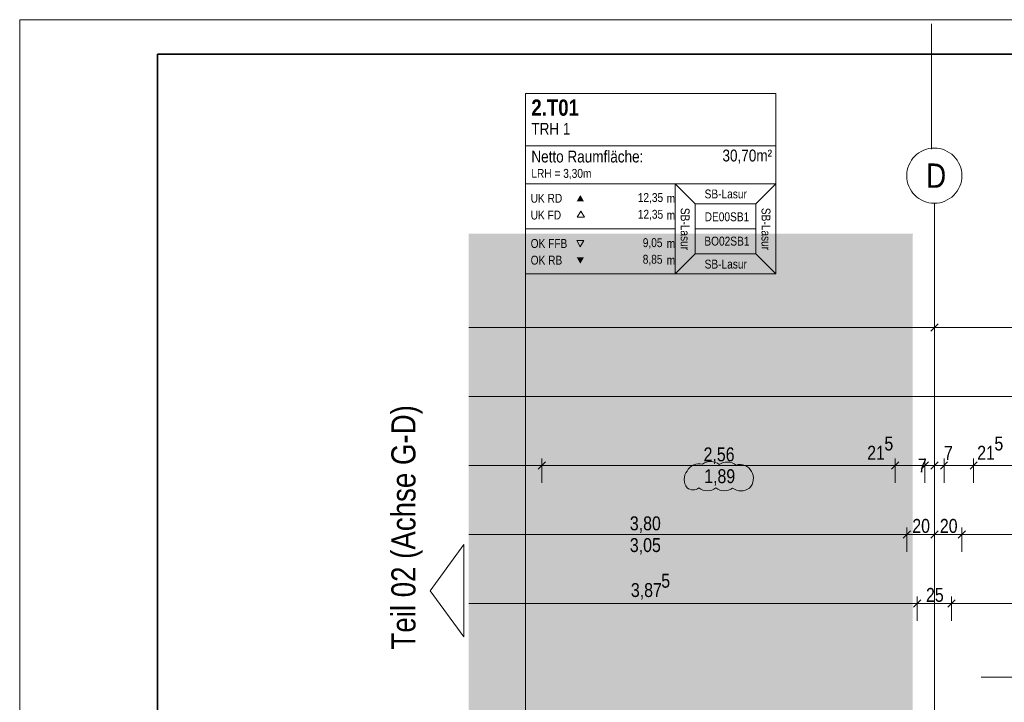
# Model space of a CAD drawing. Extents: x -634 to 300, y 62 to 1102.
# Tile 104 of 125: x -620 to -477, y 1003 to 1102. Entities that reach past the tile are written whole.
import ezdxf
from ezdxf.lldxf.tags import DXFTag

# ---------------------------------------------------------------- set-up
doc = ezdxf.new("R2010")
doc.units = 0
doc.layers.get('0').update_dxf_attribs({"lineweight": 13})
doc.layers.add('--Darstellung Teil 07-00', color=2, linetype='grob-A06CPVZVL0', lineweight=13, true_color=0xffff00, plot=False)
for name, color, linetype, lineweight in [('30 -33 Aussenwände- 8 Sonnenschutz', 7, 'Continuous', 9), ('70 -71 Achsen- 1 Gebäudeachsen', 7, 'STRICHPUNKT2-A06CPW00L0', 18), ('iwb_Plankopf Rahmen', 7, 'Continuous', 35), ('Keine-A06CPVZYL0', 7, 'Continuous', 9)]:
    doc.layers.add(name, color=color, linetype=linetype, lineweight=lineweight)
for name, color, linetype, lineweight, true_color in [('70 -75 Raumstempel- 1 Raumstempel-A06CPVZWL0', 1, 'Continuous', 50, 0xff0000), ('70 -75 Raumstempel-2 Verweislinie', 3, 'Continuous', 9, 0x00ff00), ('70 -76 Bemaßung- 2 Allgemein', 9, 'Continuous', 5, 0x808080), ('70 -77 Revision- 2 Wolken', 7, 'Continuous', 18, 0x944cff), ('iwb_Layout BA_Markierung', 7, 'Continuous', 9, 0xbadcdc), ('iwb_Layout Text', 3, 'Continuous', 18, 0x00ff00)]:
    doc.layers.add(name, color=color, linetype=linetype, lineweight=lineweight, true_color=true_color)
doc.styles.get("Standard").update_dxf_attribs({"font": 'ARIALN.TTF'})
tags = doc.linetypes.add('grob-A06CPVZVL0', pattern=[14, 3, -8, 3]).pattern_tags.tags
tags[8:9] = [DXFTag(74, 4), DXFTag(75, 0), DXFTag(340, '0'), DXFTag(46, 0.0), DXFTag(50, 0.0), DXFTag(44, 0.0), DXFTag(45, 0.0)]
tags[6:7] = [DXFTag(74, 4), DXFTag(75, 0), DXFTag(340, '0'), DXFTag(46, 0.0), DXFTag(50, 0.0), DXFTag(44, 0.0), DXFTag(45, 0.0)]
tags[4:5] = [DXFTag(74, 4), DXFTag(75, 0), DXFTag(340, '0'), DXFTag(46, 0.0), DXFTag(50, 0.0), DXFTag(44, 0.0), DXFTag(45, 0.0)]
tags = doc.linetypes.add('STRICHPUNKT2-A06CPW00L0', pattern=[12.7, 6.35, -3.175, 0, -3.175]).pattern_tags.tags
tags[10:11] = [DXFTag(74, 4), DXFTag(75, 0), DXFTag(340, '0'), DXFTag(46, 0.0), DXFTag(50, 0.0), DXFTag(44, 0.0), DXFTag(45, 0.0)]
tags[8:9] = [DXFTag(74, 4), DXFTag(75, 0), DXFTag(340, '0'), DXFTag(46, 0.0), DXFTag(50, 0.0), DXFTag(44, 0.0), DXFTag(45, 0.0)]
tags[6:7] = [DXFTag(74, 4), DXFTag(75, 0), DXFTag(340, '0'), DXFTag(46, 0.0), DXFTag(50, 0.0), DXFTag(44, 0.0), DXFTag(45, 0.0)]
tags[4:5] = [DXFTag(74, 4), DXFTag(75, 0), DXFTag(340, '0'), DXFTag(46, 0.0), DXFTag(50, 0.0), DXFTag(44, 0.0), DXFTag(45, 0.0)]

# ---------------------------------------------------------------- blocks, each defined once
blk = doc.blocks.new('Polygon-A06CPVZPL0')
at = {"color": 0, "linetype": 'ByBlock', "lineweight": -2, "ltscale": 0.13}
blk.add_solid([(-490.31, 86.03), (-554.53, 85.86), (-490.15, 1071.44), (-554.53, 1071.44)], dxfattribs=at)
blk = doc.blocks.new('Referenz-A06CPW02L0')
at = {"layer": '--Darstellung Teil 07-00', "color": 0, "linetype": 'grob-A06CPVZVL0', "lineweight": -2, "ltscale": 0.13}
blk.add_line((-487.43, 1083.65), (-487.43, 1101.84), dxfattribs=at)
at = {"layer": '30 -33 Aussenwände- 8 Sonnenschutz', "color": 0, "linetype": 'Continuous', "ltscale": 0.13}
blk.add_line((-433.22, 1007.15), (-480.22, 1007.15), dxfattribs=at)
at = {"layer": '70 -71 Achsen- 1 Gebäudeachsen', "color": 0, "linetype": 'STRICHPUNKT2-A06CPW00L0', "ltscale": 0.18}
blk.add_line((-487.03, 1075.82), (-487.03, 76.38), dxfattribs=at)
at = {"layer": '70 -75 Raumstempel- 1 Raumstempel-A06CPVZWL0', "color": 0, "lineweight": 9}
for p, q in [((-546.33, 1091.72), (-546.33, 1065.59)), ((-510, 1091.72), (-546.33, 1091.72)), ((-510, 1065.59), (-510, 1091.72)), ((-510, 1084.13), (-546.33, 1084.13)), ((-546.33, 1078.66), (-524.6, 1078.66)), ((-521.71, 1075.76), (-524.6, 1078.66)), ((-510, 1078.66), (-524.6, 1078.66)), ((-524.6, 1078.66), (-524.6, 1065.59)), ((-512.89, 1075.76), (-510, 1078.66)), ((-521.71, 1068.48), (-521.71, 1075.76)), ((-521.71, 1075.76), (-512.89, 1075.76)), ((-512.89, 1068.48), (-512.89, 1075.76)), ((-538.29, 1074.69), (-538.81, 1073.79)), ((-538.81, 1073.79), (-537.77, 1073.79)), ((-537.77, 1073.79), (-538.29, 1074.69)), ((-546.33, 1072.12), (-524.6, 1072.12)), ((-512.89, 1072.12), (-521.71, 1072.12)), ((-538.36, 1069.52), (-538.88, 1070.42)), ((-538.88, 1070.42), (-537.84, 1070.42)), ((-537.84, 1070.42), (-538.36, 1069.52)), ((-521.71, 1068.48), (-524.6, 1065.59)), ((-521.71, 1068.48), (-512.89, 1068.48)), ((-512.89, 1068.48), (-510, 1065.59)), ((-510, 1065.59), (-546.33, 1065.59))]:
    blk.add_line(p, q, dxfattribs=at)
at = {"layer": '70 -75 Raumstempel- 1 Raumstempel-A06CPVZWL0', "color": 0, "lineweight": 0}
for points in [[(-537.84, 1076.11), (-538.36, 1077.02), (-538.88, 1076.11)], [(-537.84, 1067.98), (-538.36, 1067.07), (-538.88, 1067.98)]]:
    blk.add_solid(points, dxfattribs=at)
at = {"layer": '70 -75 Raumstempel-2 Verweislinie', "color": 0, "linetype": 'Continuous', "ltscale": 0.13}
blk.add_line((-546.33, 1065.59), (-546.33, 973.68), dxfattribs=at)
at = {"layer": '70 -76 Bemaßung- 2 Allgemein', "color": 0, "linetype": 'Continuous', "ltscale": 0.13}
for p, q in [((-486.5, 1058.35), (-487.56, 1057.29)), ((-487.56, 1057.29), (-486.5, 1058.35)), ((-487.03, 1057.88), (-487.03, 1058.82)), ((-487.03, 1057.88), (-487.03, 1058.82)), ((-488.09, 1057.82), (-554.53, 1057.82)), ((-486.53, 1057.82), (-488.09, 1057.82)), ((-487.53, 1057.82), (-485.97, 1057.82)), ((-323.09, 1057.82), (-485.97, 1057.82)), ((6.91, 1047.82), (-554.53, 1047.82)), ((-543.93, 1035.32), (-543.93, 1038.82)), ((-543.93, 1035.32), (-543.93, 1038.82)), ((-492.73, 1035.32), (-492.73, 1038.82)), ((-492.73, 1035.32), (-492.73, 1038.82)), ((-488.43, 1035.32), (-488.43, 1038.82)), ((-488.43, 1035.32), (-488.43, 1038.82)), ((-487.03, 1037.88), (-487.03, 1038.82)), ((-487.03, 1037.88), (-487.03, 1038.82)), ((-485.63, 1035.32), (-485.63, 1038.82)), ((-485.63, 1035.32), (-485.63, 1038.82)), ((-481.33, 1035.32), (-481.33, 1038.82)), ((-481.33, 1035.32), (-481.33, 1038.82)), ((-544.99, 1037.82), (-554.53, 1037.82)), ((-542.93, 1037.82), (-544.99, 1037.82)), ((-544.93, 1037.82), (-542.87, 1037.82)), ((-493.79, 1037.82), (-542.87, 1037.82)), ((-493.79, 1037.82), (-494.85, 1037.82)), ((-491.73, 1037.82), (-493.79, 1037.82)), ((-491.73, 1037.82), (-493.79, 1037.82)), ((-488.43, 1037.82), (-492.73, 1037.82)), ((-489.49, 1037.82), (-490.55, 1037.82)), ((-487.43, 1037.82), (-489.49, 1037.82)), ((-489.43, 1037.82), (-487.37, 1037.82)), ((-488.09, 1037.82), (-489.15, 1037.82)), ((-487.03, 1037.82), (-488.43, 1037.82)), ((-486.03, 1037.82), (-488.09, 1037.82)), ((-488.03, 1037.82), (-485.97, 1037.82)), ((-486.69, 1037.82), (-487.75, 1037.82)), ((-487.37, 1037.82), (-486.31, 1037.82)), ((-485.63, 1037.82), (-487.03, 1037.82)), ((-484.63, 1037.82), (-486.69, 1037.82)), ((-486.63, 1037.82), (-484.57, 1037.82)), ((-485.97, 1037.82), (-484.91, 1037.82)), ((-481.33, 1037.82), (-485.63, 1037.82)), ((-484.57, 1037.82), (-483.51, 1037.82)), ((-482.33, 1037.82), (-480.27, 1037.82)), ((-482.33, 1037.82), (-480.27, 1037.82)), ((-480.27, 1037.82), (-479.21, 1037.82)), ((-431.19, 1037.82), (-480.27, 1037.82)), ((-491.03, 1025.32), (-491.03, 1028.82)), ((-491.03, 1025.32), (-491.03, 1028.82)), ((-487.03, 1027.88), (-487.03, 1028.82)), ((-487.03, 1027.88), (-487.03, 1028.82)), ((-483.03, 1025.32), (-483.03, 1028.82)), ((-483.03, 1025.32), (-483.03, 1028.82)), ((-492.09, 1027.82), (-554.53, 1027.82)), ((-490.03, 1027.82), (-492.09, 1027.82)), ((-492.03, 1027.82), (-489.97, 1027.82)), ((-488.09, 1027.82), (-489.97, 1027.82)), ((-486.03, 1027.82), (-488.09, 1027.82)), ((-488.03, 1027.82), (-485.97, 1027.82)), ((-484.09, 1027.82), (-485.97, 1027.82)), ((-482.03, 1027.82), (-484.09, 1027.82)), ((-484.03, 1027.82), (-481.97, 1027.82)), ((-327.09, 1027.82), (-481.97, 1027.82)), ((-489.53, 1015.32), (-489.53, 1018.82)), ((-489.53, 1015.32), (-489.53, 1018.82)), ((-484.53, 1015.32), (-484.53, 1018.82)), ((-484.53, 1015.32), (-484.53, 1018.82)), ((-490.59, 1017.82), (-554.53, 1017.82)), ((-488.53, 1017.82), (-490.59, 1017.82)), ((-490.53, 1017.82), (-488.47, 1017.82)), ((-485.59, 1017.82), (-488.47, 1017.82)), ((-483.53, 1017.82), (-485.59, 1017.82)), ((-485.53, 1017.82), (-483.47, 1017.82)), ((-324.59, 1017.82), (-483.47, 1017.82))]:
    blk.add_line(p, q, dxfattribs=at)
at = {"layer": '70 -76 Bemaßung- 2 Allgemein', "color": 0, "linetype": 'Continuous', "lineweight": 20, "ltscale": 0.2}
for p, q in [((-543.4, 1038.35), (-544.46, 1037.29)), ((-544.46, 1037.29), (-543.4, 1038.35)), ((-492.2, 1038.35), (-493.26, 1037.29)), ((-492.2, 1038.35), (-493.26, 1037.29)), ((-488.96, 1037.29), (-487.9, 1038.35)), ((-487.9, 1038.35), (-488.96, 1037.29)), ((-487.56, 1037.29), (-486.5, 1038.35)), ((-486.5, 1038.35), (-487.56, 1037.29)), ((-486.16, 1037.29), (-485.1, 1038.35)), ((-485.1, 1038.35), (-486.16, 1037.29)), ((-481.86, 1037.29), (-480.8, 1038.35)), ((-481.86, 1037.29), (-480.8, 1038.35)), ((-490.5, 1028.35), (-491.56, 1027.29)), ((-491.56, 1027.29), (-490.5, 1028.35)), ((-486.5, 1028.35), (-487.56, 1027.29)), ((-487.56, 1027.29), (-486.5, 1028.35)), ((-482.5, 1028.35), (-483.56, 1027.29)), ((-483.56, 1027.29), (-482.5, 1028.35)), ((-489, 1018.35), (-490.06, 1017.29)), ((-490.06, 1017.29), (-489, 1018.35)), ((-484, 1018.35), (-485.06, 1017.29)), ((-485.06, 1017.29), (-484, 1018.35))]:
    blk.add_line(p, q, dxfattribs=at)
at = {"layer": '70 -77 Revision- 2 Wolken', "color": 0, "linetype": 'Continuous', "ltscale": 0.18}
for centre, major_axis in [((-521.1, 1036.04), (-0.84, 1.85)), ((-521.1, 1036.04), (0.44, 1.98)), ((-519.49, 1036.36), (0.06, 2.03)), ((-519.49, 1036.36), (1.27, 1.59)), ((-517.05, 1036.29), (0.06, 2.03)), ((-517.05, 1036.29), (1.27, 1.59)), ((-515.27, 1035.92), (0.77, 1.88)), ((-521.26, 1035.8), (-1.63, 1.22)), ((-515.27, 1035.92), (1.74, 1.05)), ((-515.3, 1035.96), (2.02, -0.26)), ((-521.26, 1035.8), (-2.03, 0)), ((-515.3, 1035.96), (1.46, -1.42)), ((-522.01, 1035.73), (-0.87, -1.15)), ((-522.01, 1035.73), (-0.01, -1.44)), ((-519.93, 1036.19), (-1.23, -1.62)), ((-519.93, 1036.19), (-0.01, -2.03)), ((-517.49, 1036.18), (-1.23, -1.62)), ((-517.49, 1036.18), (-0.01, -2.03)), ((-515.05, 1036.17), (-1.23, -1.62)), ((-515.05, 1036.17), (-0.01, -2.03))]:
    blk.add_ellipse(centre, major_axis=major_axis, ratio=1, start_param=0, end_param=0.643501, dxfattribs=at)
at = {"layer": 'Keine-A06CPVZYL0', "color": 0, "linetype": 'Continuous', "ltscale": 0.13}
for p, q in [((-488.56, 1083.52), (-488.19, 1083.65)), ((-488.19, 1083.65), (-487.81, 1083.75)), ((-487.81, 1083.75), (-487.43, 1083.8)), ((-487.43, 1083.8), (-487.03, 1083.82)), ((-487.03, 1083.82), (-486.64, 1083.8)), ((-486.64, 1083.8), (-486.25, 1083.75)), ((-486.25, 1083.75), (-485.87, 1083.65)), ((-485.87, 1083.65), (-485.5, 1083.52)), ((-490.36, 1082.05), (-490.13, 1082.36)), ((-490.13, 1082.36), (-489.86, 1082.65)), ((-489.86, 1082.65), (-489.57, 1082.92)), ((-489.57, 1082.92), (-489.26, 1083.15)), ((-489.26, 1083.15), (-488.92, 1083.35)), ((-488.92, 1083.35), (-488.56, 1083.52)), ((-485.5, 1083.52), (-485.15, 1083.35)), ((-485.15, 1083.35), (-484.81, 1083.15)), ((-484.81, 1083.15), (-484.5, 1082.92)), ((-484.5, 1082.92), (-484.2, 1082.65)), ((-484.2, 1082.65), (-483.94, 1082.36)), ((-483.94, 1082.36), (-483.71, 1082.05)), ((-490.96, 1080.6), (-490.86, 1080.98)), ((-490.86, 1080.98), (-490.73, 1081.35)), ((-490.73, 1081.35), (-490.56, 1081.71)), ((-490.56, 1081.71), (-490.36, 1082.05)), ((-483.71, 1082.05), (-483.51, 1081.71)), ((-483.51, 1081.71), (-483.34, 1081.35)), ((-483.34, 1081.35), (-483.21, 1080.98)), ((-483.21, 1080.98), (-483.11, 1080.6)), ((-491.03, 1079.82), (-491.01, 1080.22)), ((-491.01, 1079.43), (-491.03, 1079.82)), ((-491.01, 1080.22), (-490.96, 1080.6)), ((-490.96, 1079.04), (-491.01, 1079.43)), ((-483.11, 1080.6), (-483.05, 1080.22)), ((-483.05, 1079.43), (-483.11, 1079.04)), ((-483.05, 1080.22), (-483.03, 1079.82)), ((-483.03, 1079.82), (-483.05, 1079.43)), ((-490.86, 1078.66), (-490.96, 1079.04)), ((-490.73, 1078.29), (-490.86, 1078.66)), ((-490.56, 1077.94), (-490.73, 1078.29)), ((-490.36, 1077.6), (-490.56, 1077.94)), ((-483.51, 1077.94), (-483.71, 1077.6)), ((-483.34, 1078.29), (-483.51, 1077.94)), ((-483.21, 1078.66), (-483.34, 1078.29)), ((-483.11, 1079.04), (-483.21, 1078.66)), ((-490.13, 1077.29), (-490.36, 1077.6)), ((-489.86, 1077), (-490.13, 1077.29)), ((-489.57, 1076.73), (-489.86, 1077)), ((-489.26, 1076.5), (-489.57, 1076.73)), ((-488.92, 1076.3), (-489.26, 1076.5)), ((-484.81, 1076.5), (-485.15, 1076.3)), ((-484.5, 1076.73), (-484.81, 1076.5)), ((-484.2, 1077), (-484.5, 1076.73)), ((-483.94, 1077.29), (-484.2, 1077)), ((-483.71, 1077.6), (-483.94, 1077.29)), ((-488.56, 1076.13), (-488.92, 1076.3)), ((-488.19, 1076), (-488.56, 1076.13)), ((-487.81, 1075.9), (-488.19, 1076)), ((-487.43, 1075.84), (-487.81, 1075.9)), ((-487.03, 1075.82), (-487.43, 1075.84)), ((-486.64, 1075.84), (-487.03, 1075.82)), ((-486.25, 1075.9), (-486.64, 1075.84)), ((-485.87, 1076), (-486.25, 1075.9)), ((-485.5, 1076.13), (-485.87, 1076)), ((-485.15, 1076.3), (-485.5, 1076.13))]:
    blk.add_line(p, q, dxfattribs=at)
at = {"layer": '70 -75 Raumstempel- 1 Raumstempel-A06CPVZWL0', "color": 0, "linetype": 'Continuous', "ltscale": 0.5, "attachment_point": 1}
for s, insert, char_height, rotation in [('{\\fArial Narrow|b1|i0;2.T01}', (-545.46, 1090.87), 2.3536, 0), ('{\\fArial Narrow;TRH 1}', (-545.46, 1087.47), 1.7117, 0), ('{\\fArial Narrow;Netto Raumfläche:}', (-545.46, 1083.45), 1.7117, 0), ('{\\fArial Narrow;30,70m²}', (-517.75, 1083.6), 1.7117, 0), ('{\\fArial Narrow;LRH = 3,30m}', (-545.46, 1080.8), 1.2838, 0), ('{\\fArial Narrow;SB-Lasur}', (-520.34, 1077.82), 1.2838, 0), ('{\\fArial Narrow;UK RD}', (-545.56, 1077.19), 1.2838, 0), ('{\\fArial Narrow;12,35}', (-530.03, 1077.3), 1.2838, 0), ('{\\fArial Narrow;m}', (-525.84, 1077.18), 1.2838, 0), ('{\\fArial Narrow;SB-Lasur}', (-522.52, 1075.16), 1.2838, 270), ('{\\fArial Narrow;SB-Lasur}', (-510.8, 1075.16), 1.2838, 270), ('{\\fArial Narrow;UK FD}', (-545.56, 1074.76), 1.2838, 0), ('{\\fArial Narrow;12,35}', (-530.03, 1074.87), 1.2838, 0), ('{\\fArial Narrow;m}', (-525.84, 1074.75), 1.2838, 0), ('{\\fArial Narrow;DE00SB1}', (-520.33, 1074.51), 1.2838, 0), ('{\\fArial Narrow;9,05}', (-529.31, 1070.76), 1.2838, 0), ('{\\fArial Narrow;BO02SB1}', (-520.38, 1070.98), 1.2838, 0), ('{\\fArial Narrow;OK FFB}', (-545.56, 1070.64), 1.2838, 0), ('{\\fArial Narrow;m}', (-525.84, 1070.64), 1.2838, 0), ('{\\fArial Narrow;OK RB}', (-545.56, 1068.22), 1.2838, 0), ('{\\fArial Narrow;8,85}', (-529.31, 1068.35), 1.2838, 0), ('{\\fArial Narrow;m}', (-525.84, 1068.22), 1.2838, 0), ('{\\fArial Narrow;SB-Lasur}', (-520.34, 1067.65), 1.2838, 0)]:
    blk.add_mtext(s, dxfattribs=dict(at, insert=insert, char_height=char_height, rotation=rotation))
at = {"layer": '70 -76 Bemaßung- 2 Allgemein', "color": 0, "linetype": 'Continuous', "ltscale": 0.13, "char_height": 2.0138, "attachment_point": 1}
for s, insert in [('{\\fArial Narrow;5}', (-494.27, 1042.01)), ('{\\fArial Narrow;5}', (-478.32, 1042.01)), ('{\\fArial Narrow;2,56}', (-520.49, 1040.44)), ('{\\fArial Narrow;21}', (-496.77, 1040.67)), ('{\\fArial Narrow;7}', (-485.63, 1040.65)), ('{\\fArial Narrow;21}', (-480.82, 1040.67)), ('{\\fArial Narrow;7}', (-489.41, 1038.83)), ('{\\fArial Narrow;1,89}', (-520.4, 1037.28)), ('{\\fArial Narrow;3,80}', (-531.18, 1030.44)), ('{\\fArial Narrow;20}', (-490.23, 1030.07)), ('{\\fArial Narrow;20}', (-486.23, 1030.07)), ('{\\fArial Narrow;3,05}', (-531.18, 1027.29)), ('{\\fArial Narrow;3,87}', (-531.03, 1020.77)), ('{\\fArial Narrow;5}', (-526.63, 1022.12)), ('{\\fArial Narrow;25}', (-488.24, 1020.07))]:
    blk.add_mtext(s, dxfattribs=dict(at, insert=insert))
at = {"layer": 'Keine-A06CPVZYL0', "color": 0, "linetype": 'Continuous', "ltscale": 0.13, "insert": (-488.23, 1081.59), "char_height": 3.5241, "attachment_point": 1}
blk.add_mtext('{\\fArial Narrow;D}', dxfattribs=at)

msp = doc.modelspace()

# ---------------------------------------------------------------- linework, layer by layer
at = {"layer": 'iwb_Layout Text', "linetype": 'Continuous', "ltscale": 0.18}
for p, q in [((-560.15, 1019.67), (-555.27, 1026.36)), ((-555.27, 1012.98), (-555.27, 1026.36)), ((-555.27, 1012.98), (-560.15, 1019.67))]:
    msp.add_line(p, q, dxfattribs=at)
at = {"layer": 'iwb_Plankopf Rahmen', "color": 8, "lineweight": 13, "ltscale": 0.13, "true_color": 0x808080}
msp.add_lwpolyline([(300.35, 62.43), (-619.65, 62.43), (-619.65, 1102.43), (300.35, 1102.43), (300.35, 62.43)], close=True, dxfattribs=at)
at = {"layer": 'iwb_Plankopf Rahmen', "ltscale": 0.35}
msp.add_lwpolyline([(-599.65, 67.43), (-599.65, 1097.43), (295.35, 1097.43), (295.35, 67.43), (-599.65, 67.43)], close=True, dxfattribs=at)

# ---------------------------------------------------------------- block references
at = {"color": 8, "lineweight": 13, "ltscale": 0.13, "true_color": 0x808080}
msp.add_blockref('Referenz-A06CPW02L0', (0, 0), dxfattribs=at)
at = {"layer": 'iwb_Layout BA_Markierung', "ltscale": 0.13}
msp.add_blockref('Polygon-A06CPVZPL0', (0, 0), dxfattribs=at)

# ---------------------------------------------------------------- texts
at = {"layer": 'iwb_Layout Text', "ltscale": 0.18}
msp.add_text('Teil 02 (Achse G-D)', height=3.5, rotation=90, dxfattribs=at).set_placement((-562.26, 1011.14))

doc.saveas('drawing.dxf')
